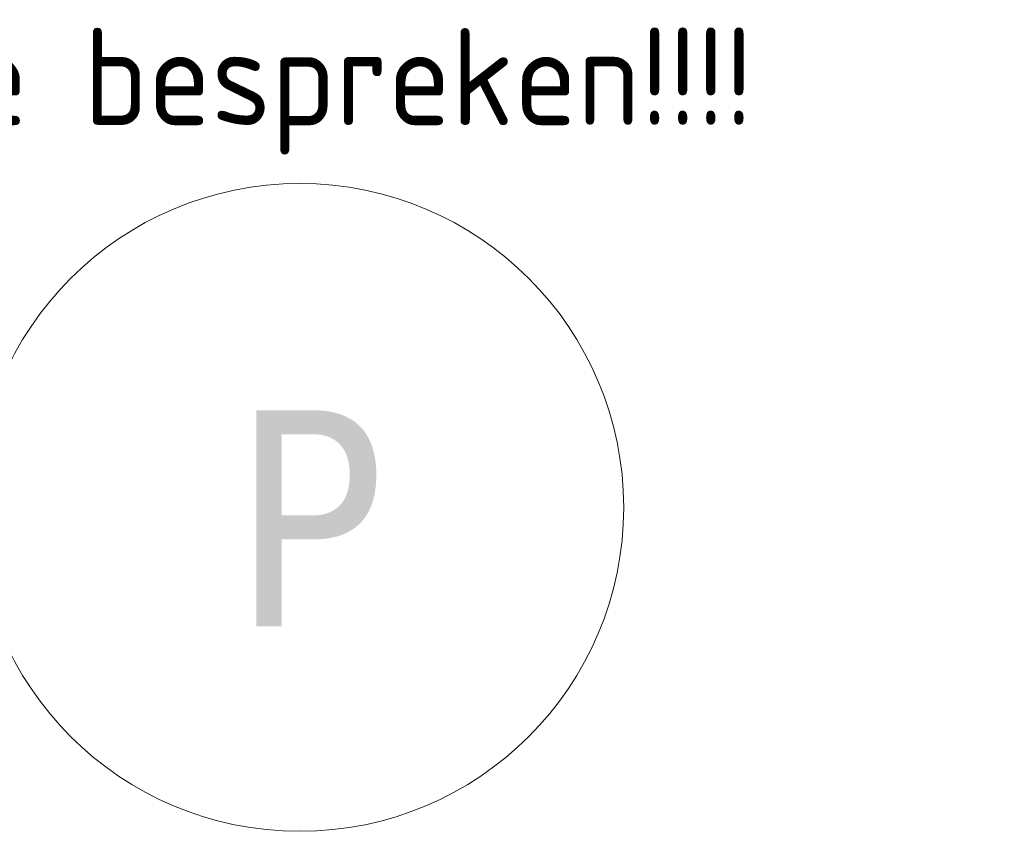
# Model space of a CAD drawing. Extents: x 3165 to 57695, y -7842 to 39081.
# Tile 228 of 248: x 56176 to 57695, y 29828 to 31081. Entities that reach past the tile are written whole.
import ezdxf

# ---------------------------------------------------------------- set-up
doc = ezdxf.new("R2010")
doc.units = 0
doc.header["$LTSCALE"] = 50
doc.layers.get('0').update_dxf_attribs({"linetype": 'CONTINUOUS'})
doc.layers.add('IWTEKST', color=2, linetype='CONTINUOUS')
doc.layers.add('Onderlegger 3e verdieping$0$S-GRID', color=8, linetype='CONTINUOUS', lineweight=18)
doc.styles.add('Onderlegger 3e verdieping$0$Tahoma', font='TAHOMA.TTF', dxfattribs={"height": 333.256173})
doc.styles.get("Standard").update_dxf_attribs({"font": 'isocp.shx'})

# ---------------------------------------------------------------- blocks, each defined once
blk = doc.blocks.new('Onderlegger 3e verdieping$0$Grid - 5 mm-3639987-Plotview 3e Verdieping - schaal 1 op 100')
at = {"layer": 'Onderlegger 3e verdieping$0$S-GRID'}
blk.add_circle((0, 0), 5, dxfattribs=at)
for start, end in [(360, 180), (180, 360)]:
    blk.add_arc((0, 0), 5, start, end, dxfattribs=at)
blk = doc.blocks.new('Onderlegger 3e verdieping')
at = {"layer": 'Onderlegger 3e verdieping$0$S-GRID', "xscale": 99.99999999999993, "yscale": 99.99999999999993, "zscale": 99.99999999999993, "rotation": 269.9999999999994}
blk.add_blockref('Onderlegger 3e verdieping$0$Grid - 5 mm-3639987-Plotview 3e Verdieping - schaal 1 op 100', (56607.8, 30328.2), dxfattribs=at)
at = {"layer": 'Onderlegger 3e verdieping$0$S-GRID', "insert": (56620.9, 30478.2), "char_height": 333.3, "width": 302.385, "attachment_point": 2, "line_spacing_factor": 1.000232, "style": 'Onderlegger 3e verdieping$0$Tahoma'}
blk.add_mtext('P', dxfattribs=at)

msp = doc.modelspace()

# ---------------------------------------------------------------- block references
msp.add_blockref('Onderlegger 3e verdieping', (0, 0))

# ---------------------------------------------------------------- texts
at = {"layer": 'IWTEKST', "insert": (54860.3, 31068.3), "char_height": 150, "width": 3405, "attachment_point": 1}
msp.add_mtext('aansluitingen te bespreken!!!!', dxfattribs=at)

doc.saveas('drawing.dxf')
